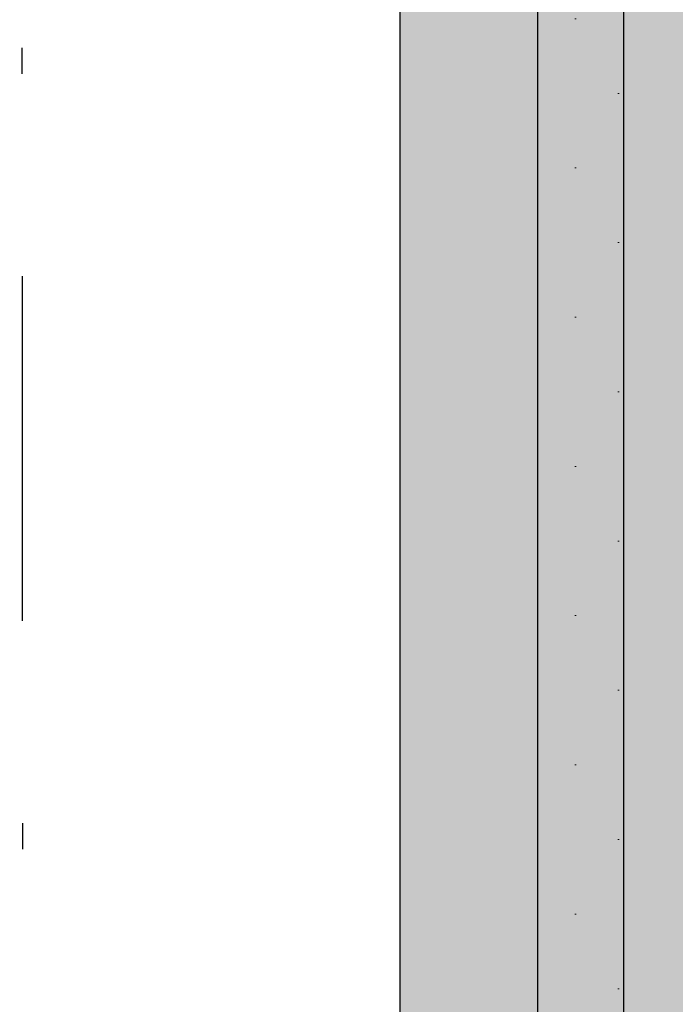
# Model space of a CAD drawing. Header units: millimetres. Extents: x -23738 to 4435, y -2716 to 20653.
# Tile 72 of 160: x -922 to -542, y 1333 to 1905. Entities that reach past the tile are written whole.
import ezdxf

# ---------------------------------------------------------------- set-up
doc = ezdxf.new("R2010")
doc.units = ezdxf.units.MM
doc.header["$MEASUREMENT"] = 0
doc.linetypes.add('Wipeout_Contour', pattern=[1000, 0, -1000])
doc.linetypes.add('Čerchovaná', pattern=[450, 200, -117.5, 15, -117.5])
for name, color, linetype in [('9._POHLED ZÁPADNÍ_2_Nové_Konstrukce - krov', 7, 'Continuous'), ('9._POHLED ZÁPADNÍ_2_Nové_Konstrukce - nosné', 7, 'Continuous'), ('9._POHLED ZÁPADNÍ_2_Nové_Výplně – Řezové', 7, 'Continuous')]:
    doc.layers.add(name, color=color, linetype=linetype)

msp = doc.modelspace()

# ---------------------------------------------------------------- linework, layer by layer
at = {"layer": '9._POHLED ZÁPADNÍ_2_Nové_Konstrukce - krov', "color": 1, "linetype": 'Čerchovaná', "lineweight": 25}
msp.add_line((-919.81, 205.92), (-922.34, 4309.69), dxfattribs=at)
at = {"layer": '9._POHLED ZÁPADNÍ_2_Nové_Konstrukce - nosné', "color": 1, "linetype": 'Continuous', "lineweight": 25, "flags": 128}
msp.add_lwpolyline([(-702, 3949.13), (-701.89, 351.54)], dxfattribs=at)

# ---------------------------------------------------------------- wipeouts: each hides what was drawn before it
at = {"color": 254, "linetype": 'Wipeout_Contour', "lineweight": 0, "ltscale": 6945.195304}
msp.add_wipeout([(-621.91, 754.46), (-571.91, 754.47), (-571.95, 2438.03), (-621.95, 2438.02)], dxfattribs=at).dxf.layer = '9._POHLED ZÁPADNÍ_2_Nové_Výplně – Řezové'

# ---------------------------------------------------------------- next in the draw order: hatches: boundary and pattern name
at = {"layer": '9._POHLED ZÁPADNÍ_2_Nové_Výplně – Řezové', "linetype": 'Continuous', "lineweight": 0, "true_color": 0xf2b2b2}
msp.add_hatch(color=9, dxfattribs=at).paths.add_polyline_path([(-322, 3949.14), (-702, 3949.13), (-701.89, 351.54), (-321.89, 351.55)])
at = {"layer": '9._POHLED ZÁPADNÍ_2_Nové_Výplně – Řezové', "linetype": 'Continuous', "lineweight": 20, "true_color": 0xffaaaa}
h = msp.add_hatch(dxfattribs=at)
h.set_pattern_fill('Omítka_01_0002', color=21, style=0, pattern_type=2)
h.set_pattern_definition([(0, (0, -9e-13), (0, 86.6025), [0, -50]), (0, (25, 43.3), (0, 86.6025), [0, -50])])
h.paths.add_polyline_path([(-621.91, 754.46), (-571.91, 754.47), (-571.95, 2438.03), (-621.95, 2438.02)])

# ---------------------------------------------------------------- next in the draw order: linework, layer by layer
at = {"layer": '9._POHLED ZÁPADNÍ_2_Nové_Konstrukce - nosné', "color": 1, "linetype": 'Continuous', "lineweight": 25, "flags": 128}
for points in [[(-621.95, 2438.02), (-621.91, 754.46)], [(-571.91, 754.47), (-571.95, 2438.03)]]:
    msp.add_lwpolyline(points, dxfattribs=at)

doc.saveas('drawing.dxf')
